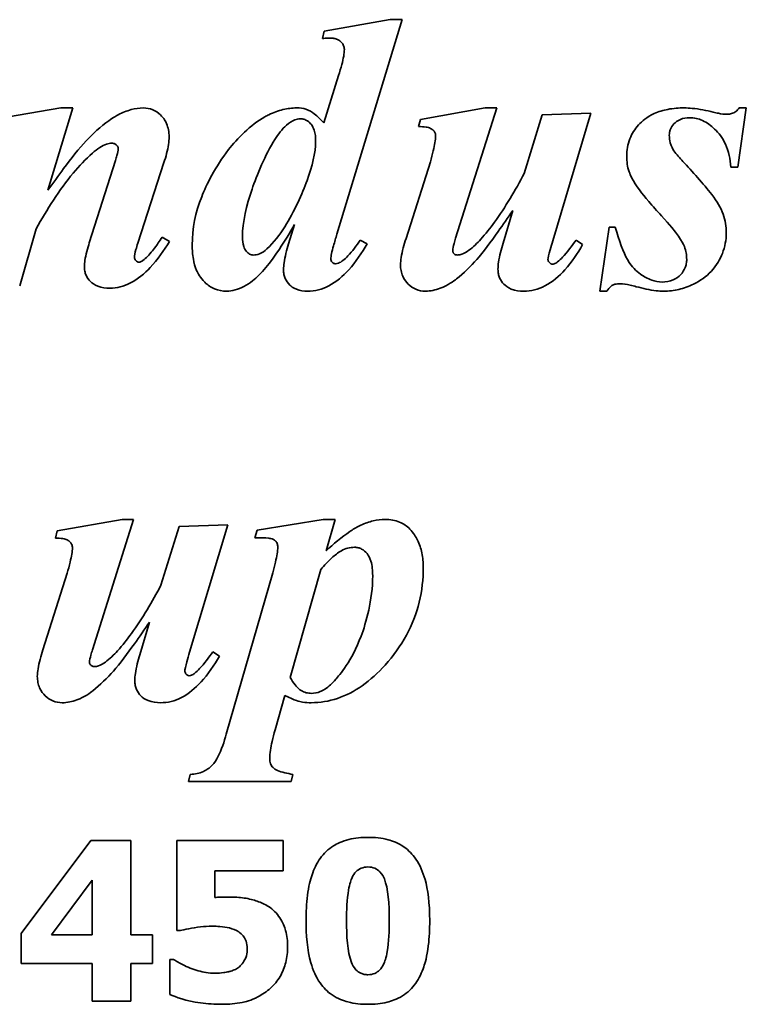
# Model space of a CAD drawing. Header units: millimetres. Extents: x 247 to 1013, y 217 to 674.
# Tile 3 of 5: x 655 to 745, y 337 to 460. Entities that reach past the tile are written whole.
import ezdxf

# ---------------------------------------------------------------- set-up
doc = ezdxf.new("R2010")
doc.units = ezdxf.units.MM
doc.header["$LTSCALE"] = 3
doc.layers.add('Krawędzie widoczne(ISO)', color=7, linetype='Continuous', lineweight=35, true_color=0x262659)

msp = doc.modelspace()

# ---------------------------------------------------------------- linework, layer by layer
at = {"layer": 'Krawędzie widoczne(ISO)'}
for p, q in [((692.78, 458.45), (701, 459.89)), ((702.49, 459.89), (694.37, 433.13)), ((701, 459.89), (702.49, 459.89)), ((692.57, 457.53), (692.78, 458.45)), ((692.73, 447), (694.59, 452.94)), ((651.65, 447.45), (659.95, 448.88)), ((661.46, 448.88), (658.36, 438.62)), ((659.95, 448.88), (661.46, 448.88)), ((704.77, 447.45), (712.86, 448.88)), ((714.29, 448.88), (709.17, 432.62)), ((712.86, 448.88), (714.29, 448.88)), ((745.4, 448.88), (744.34, 441.48)), ((744.52, 448.88), (745.4, 448.88)), ((704.56, 446.55), (704.77, 447.45)), ((717.71, 440.69), (719.97, 448)), ((719.97, 448), (726.04, 448.22)), ((726.04, 448.22), (721.27, 432.31)), ((663.51, 432.07), (666.77, 442.33)), ((672.81, 442.06), (669.55, 431.99)), ((702.99, 432.6), (706.02, 442.17)), ((744.34, 441.48), (743.46, 441.48)), ((715.09, 432.01), (716.28, 436.07)), ((656.9, 433.79), (654.83, 426.68)), ((688.33, 431.91), (689.1, 434.35)), ((727.13, 426.02), (728.29, 434)), ((728.29, 434), (729.06, 434)), ((672.6, 432.76), (673.5, 432.23)), ((697.27, 432.38), (698.14, 431.93)), ((724.18, 432.38), (725, 431.83)), ((728, 426.02), (727.13, 426.02)), ((659.5, 396.11), (667.59, 397.54)), ((669.02, 397.54), (663.9, 381.28)), ((667.59, 397.54), (669.02, 397.54)), ((674.7, 396.66), (680.77, 396.88)), ((680.77, 396.88), (676, 380.97)), ((684.43, 396.19), (692.65, 397.54)), ((692.65, 397.54), (694.14, 397.54)), ((694.14, 397.54), (693.02, 393.64)), ((659.29, 395.21), (659.5, 396.11)), ((672.44, 389.35), (674.7, 396.66)), ((684.16, 395.26), (684.43, 396.19)), ((657.72, 381.26), (660.75, 390.83)), ((680.58, 370.76), (686.37, 390.88)), ((692.36, 391.31), (688.54, 377.81)), ((669.82, 380.67), (671.01, 384.73)), ((678.91, 381.04), (679.74, 380.49)), ((687.9, 375.58), (686.66, 371.29)), ((675.89, 364.87), (676.1, 365.74)), ((688.65, 364.87), (675.89, 364.87)), ((688.86, 365.74), (688.65, 364.87)), ((655.03, 345.87), (663.69, 357.48)), ((663.69, 357.48), (668.7, 357.48)), ((668.7, 345.74), (668.7, 357.48)), ((674.42, 357.48), (687.68, 357.48)), ((674.42, 357.48), (674.42, 346.25)), ((687.68, 353.7), (687.68, 357.48)), ((663.85, 352.55), (658.78, 345.74)), ((663.85, 352.55), (663.85, 345.74)), ((679.17, 350.38), (679.17, 353.7)), ((687.68, 353.7), (679.17, 353.7)), ((655.03, 345.87), (655.03, 342.15)), ((658.78, 345.74), (663.85, 345.74)), ((668.7, 345.74), (671.4, 345.74)), ((671.4, 342.15), (671.4, 345.74)), ((674.86, 346.25), (674.42, 346.25)), ((663.85, 342.15), (655.03, 342.15)), ((663.85, 342.15), (663.85, 337.43)), ((668.7, 337.43), (668.7, 342.15)), ((671.4, 342.15), (668.7, 342.15)), ((673.56, 342.63), (674.01, 342.63)), ((673.56, 342.63), (673.56, 338.27)), ((668.7, 337.43), (663.85, 337.43))]:
    msp.add_line(p, q, dxfattribs=at)
for points, knots in [([(692.57, 457.53), (692.79, 457.56), (693.02, 457.58), (693.34, 457.6), (693.43, 457.6), (693.53, 457.6)], [-0.09676439, -0.09676439, -0.09676439, -0.09676439, -0.02847811, -0.02847811, 0, 0, 0, 0]), ([(693.53, 457.6), (693.69, 457.6), (693.85, 457.59), (694.15, 457.53), (694.3, 457.49), (694.68, 457.31), (694.84, 457.16), (695.06, 456.93), (695.15, 456.79), (695.27, 456.49), (695.3, 456.34), (695.3, 456.17)], [-0.2009267, -0.2009267, -0.2009267, -0.2009267, -0.1722115, -0.1722115, -0.1461054, -0.1461054, -0.0975562, -0.0975562, -0.0489497, -0.0489497, 0, 0, 0, 0]), ([(695.3, 456.17), (695.3, 455.7), (695.18, 455.03), (694.86, 453.84), (694.73, 453.38), (694.59, 452.94)], [-0.3698956, -0.3698956, -0.3698956, -0.3698956, -0.1385748, -0.1385748, 0, 0, 0, 0]), ([(670.24, 448.88), (669.73, 448.88), (669.22, 448.8), (668.17, 448.51), (667.63, 448.29), (666.93, 447.93), (666.52, 447.72), (664.94, 446.57), (663.95, 445.64), (663.11, 444.77)], [-1.779101, -1.779101, -1.779101, -1.779101, -1.220396, -1.220396, -0.586327, -0.586327, -0.364782, -0.364782, 0, 0, 0, 0]), ([(673.45, 445.27), (673.45, 445.57), (673.43, 445.86), (673.32, 446.41), (673.24, 446.67), (673.03, 447.17), (672.81, 447.59), (672.09, 448.28), (671.78, 448.5), (671.04, 448.81), (670.65, 448.88), (670.24, 448.88)], [-0.7912377, -0.7912377, -0.7912377, -0.7912377, -0.6002035, -0.6002035, -0.4228216, -0.4228216, -0.2400896, -0.2400896, -0.1230545, -0.1230545, 0, 0, 0, 0]), ([(689.36, 448.88), (688.78, 448.88), (688.21, 448.81), (687.05, 448.52), (686.46, 448.3), (685.74, 447.95), (685.57, 447.86), (683.59, 446.76), (681.92, 445.01), (679.21, 441.58), (678.08, 439.23), (676.75, 435.86), (676.34, 433.84), (676.34, 431.75)], [-1.599926, -1.599926, -1.599926, -1.599926, -1.5089, -1.5089, -1.411403, -1.411403, -1.383666, -1.383666, -1.089938, -1.089938, -0.627606, -0.627606, 0, 0, 0, 0]), ([(692.73, 447), (692.38, 447.4), (691.97, 447.82), (691.26, 448.37), (690.93, 448.57), (690.14, 448.83), (689.75, 448.88), (689.36, 448.88)], [-0.4500379, -0.4500379, -0.4500379, -0.4500379, -0.2545066, -0.2545066, -0.119336, -0.119336, 0, 0, 0, 0]), ([(737.65, 448.88), (736.98, 448.88), (736.3, 448.83), (735.05, 448.59), (734.47, 448.42), (733.01, 447.75), (732.4, 447.23), (731.51, 446.25), (731.14, 445.68), (730.61, 444.33), (730.49, 443.59), (730.49, 442.83)], [-0.8919837, -0.8919837, -0.8919837, -0.8919837, -0.7560085, -0.7560085, -0.6362539, -0.6362539, -0.4369326, -0.4369326, -0.2277248, -0.2277248, 0, 0, 0, 0]), ([(741.29, 448.35), (740.44, 448.56), (739.53, 448.74), (738.33, 448.86), (737.99, 448.88), (737.65, 448.88)], [-0.3863073, -0.3863073, -0.3863073, -0.3863073, -0.1069107, -0.1069107, 0, 0, 0, 0]), ([(743.01, 448.08), (742.67, 448.08), (742.27, 448.14), (741.72, 448.25), (741.5, 448.3), (741.29, 448.35)], [-0.1802081, -0.1802081, -0.1802081, -0.1802081, -0.069515, -0.069515, 0, 0, 0, 0]), ([(744.52, 448.88), (744.4, 448.71), (744.25, 448.55), (743.92, 448.31), (743.75, 448.22), (743.38, 448.11), (743.2, 448.08), (743.01, 448.08)], [-0.1886549, -0.1886549, -0.1886549, -0.1886549, -0.1227012, -0.1227012, -0.0599151, -0.0599151, 0, 0, 0, 0]), ([(688.09, 446.73), (688.4, 447), (688.76, 447.26), (689.35, 447.48), (689.56, 447.53), (689.79, 447.53)], [-0.1928881, -0.1928881, -0.1928881, -0.1928881, -0.067958, -0.067958, 0, 0, 0, 0]), ([(689.79, 447.53), (689.95, 447.53), (690.11, 447.51), (690.42, 447.41), (690.56, 447.34), (690.93, 447.09), (691.09, 446.91), (691.33, 446.63), (691.45, 446.37), (691.68, 445.67), (691.72, 445.18), (691.72, 444.72)], [-0.2817704, -0.2817704, -0.2817704, -0.2817704, -0.2657359, -0.2657359, -0.2496171, -0.2496171, -0.2218886, -0.2218886, -0.1377214, -0.1377214, 0, 0, 0, 0]), ([(735.8, 445.46), (735.8, 445.59), (735.81, 445.72), (735.86, 445.98), (735.89, 446.1), (736.04, 446.47), (736.19, 446.68), (736.56, 447.07), (736.82, 447.28), (737.55, 447.6), (737.95, 447.66), (738.34, 447.66)], [-0.4942588, -0.4942588, -0.4942588, -0.4942588, -0.434257, -0.434257, -0.3756572, -0.3756572, -0.2522032, -0.2522032, -0.1275369, -0.1275369, 0, 0, 0, 0]), ([(738.34, 447.66), (738.62, 447.66), (738.89, 447.63), (739.42, 447.51), (739.69, 447.42), (740.5, 447.05), (741, 446.68), (741.96, 445.77), (742.43, 445.18), (743.2, 443.47), (743.4, 442.48), (743.46, 441.48)], [-1.031866, -1.031866, -1.031866, -1.031866, -0.923121, -0.923121, -0.812648, -0.812648, -0.570195, -0.570195, -0.300123, -0.300123, 0, 0, 0, 0]), ([(682.6, 432.78), (682.6, 434.66), (683.1, 436.74), (684.37, 440.4), (685.44, 443.06), (687.05, 445.58), (687.54, 446.24), (688.09, 446.73)], [-1.722447, -1.722447, -1.722447, -1.722447, -0.905306, -0.905306, -0.223445, -0.223445, 0, 0, 0, 0]), ([(704.56, 446.55), (704.85, 446.55), (705.2, 446.53), (705.7, 446.46), (705.87, 446.41), (706.17, 446.25), (706.3, 446.16), (706.51, 445.94), (706.57, 445.83), (706.66, 445.61), (706.68, 445.47), (706.68, 445.33)], [-0.1817472, -0.1817472, -0.1817472, -0.1817472, -0.1331511, -0.1331511, -0.0982392, -0.0982392, -0.0708188, -0.0708188, -0.0430242, -0.0430242, 0, 0, 0, 0]), ([(663.11, 444.77), (662.26, 443.87), (661.2, 442.5), (659.66, 440.43), (658.99, 439.51), (658.36, 438.62)], [-0.774946, -0.774946, -0.774946, -0.774946, -0.3284931, -0.3284931, 0, 0, 0, 0]), ([(672.81, 442.06), (673.06, 442.79), (673.27, 443.57), (673.42, 444.64), (673.45, 444.96), (673.45, 445.27)], [-0.3240192, -0.3240192, -0.3240192, -0.3240192, -0.094678, -0.094678, 0, 0, 0, 0]), ([(691.72, 444.72), (691.72, 443.27), (691.3, 441.58), (690.07, 438.22), (689.06, 435.93), (687.26, 433.07), (686.51, 432.06), (685.65, 431.3)], [-1.750657, -1.750657, -1.750657, -1.750657, -1.020987, -1.020987, -0.348413, -0.348413, 0, 0, 0, 0]), ([(706.68, 445.33), (706.68, 444.91), (706.55, 444.25), (706.27, 443.09), (706.14, 442.61), (706.02, 442.17)], [-0.3590393, -0.3590393, -0.3590393, -0.3590393, -0.1386847, -0.1386847, 0, 0, 0, 0]), ([(737.5, 442.2), (737.12, 442.59), (736.68, 443.08), (736.23, 443.75), (736.05, 444.06), (735.84, 444.83), (735.8, 445.14), (735.8, 445.46)], [-0.5473278, -0.5473278, -0.5473278, -0.5473278, -0.2383855, -0.2383855, -0.0956796, -0.0956796, 0, 0, 0, 0]), ([(663.9, 443.23), (664.52, 443.77), (665.12, 444.17), (665.88, 444.43), (666.1, 444.48), (666.32, 444.48)], [-0.2421399, -0.2421399, -0.2421399, -0.2421399, -0.0665441, -0.0665441, 0, 0, 0, 0]), ([(666.32, 444.48), (666.39, 444.48), (666.45, 444.47), (666.59, 444.44), (666.65, 444.42), (666.82, 444.33), (666.9, 444.26), (667, 444.15), (667.04, 444.09), (667.1, 443.96), (667.11, 443.89), (667.11, 443.81)], [-0.0922026, -0.0922026, -0.0922026, -0.0922026, -0.07920787, -0.07920787, -0.06666172, -0.06666172, -0.0436992, -0.0436992, -0.02162097, -0.02162097, 0, 0, 0, 0]), ([(667.11, 443.81), (667.11, 443.59), (667.05, 443.28), (666.9, 442.74), (666.84, 442.53), (666.77, 442.33)], [-0.1688762, -0.1688762, -0.1688762, -0.1688762, -0.0635945, -0.0635945, 0, 0, 0, 0]), ([(656.9, 433.79), (658.21, 436.2), (659.75, 438.65), (662.25, 441.63), (663.04, 442.47), (663.9, 443.23)], [-1.16819, -1.16819, -1.16819, -1.16819, -0.344614, -0.344614, 0, 0, 0, 0]), ([(730.49, 442.83), (730.49, 442.18), (730.58, 441.54), (730.88, 440.65), (731, 440.38), (731.13, 440.13)], [-0.2834153, -0.2834153, -0.2834153, -0.2834153, -0.0875311, -0.0875311, 0, 0, 0, 0]), ([(742.91, 433.31), (742.91, 434.1), (742.78, 434.87), (742.22, 436.49), (741.78, 437.18), (740.09, 439.38), (738.6, 441.01), (737.5, 442.2)], [-1.124361, -1.124361, -1.124361, -1.124361, -0.840313, -0.840313, -0.501782, -0.501782, 0, 0, 0, 0]), ([(717.71, 440.69), (716.63, 438.64), (715.36, 436.48), (713.47, 433.88), (712.9, 433.16), (712.3, 432.49)], [-0.9774495, -0.9774495, -0.9774495, -0.9774495, -0.2734563, -0.2734563, 0, 0, 0, 0]), ([(731.13, 440.13), (731.61, 439.22), (732.45, 438.14), (733.74, 436.62), (734.28, 436.01), (734.82, 435.43)], [-0.6143784, -0.6143784, -0.6143784, -0.6143784, -0.2426893, -0.2426893, 0, 0, 0, 0]), ([(711.8, 429.97), (712.58, 430.85), (713.61, 432.25), (715.07, 434.31), (715.69, 435.21), (716.28, 436.07)], [-0.7653607, -0.7653607, -0.7653607, -0.7653607, -0.3177805, -0.3177805, 0, 0, 0, 0]), ([(734.82, 435.43), (736.92, 433.14), (737.43, 432.23), (737.87, 431.06), (737.97, 430.53), (737.97, 429.97)], [-0.3786649, -0.3786649, -0.3786649, -0.3786649, -0.1660891, -0.1660891, 0, 0, 0, 0]), ([(683.87, 427.32), (684.94, 428.15), (686.06, 429.54), (687.86, 432.24), (688.51, 433.3), (689.1, 434.35)], [-0.9776574, -0.9776574, -0.9776574, -0.9776574, -0.361298, -0.361298, 0, 0, 0, 0]), ([(734.92, 427.16), (734.47, 427.16), (734.03, 427.25), (733.1, 427.58), (732.61, 427.85), (731.63, 428.55), (731.13, 429.08), (730.68, 429.79), (730.63, 429.87), (730.07, 430.87), (729.55, 432.32), (729.06, 434)], [-1.440434, -1.440434, -1.440434, -1.440434, -1.22693, -1.22693, -0.973585, -0.973585, -0.576596, -0.576596, -0.527534, -0.527534, 0, 0, 0, 0]), ([(672.6, 432.76), (672.44, 432.53), (672.24, 432.26), (672.03, 431.95), (671.97, 431.86), (671.91, 431.77)], [-0.1145905, -0.1145905, -0.1145905, -0.1145905, -0.0295502, -0.0295502, 0, 0, 0, 0]), ([(683.93, 430.53), (683.85, 430.53), (683.78, 430.54), (683.63, 430.57), (683.56, 430.6), (683.35, 430.72), (683.22, 430.84), (682.93, 431.17), (682.83, 431.37), (682.64, 431.97), (682.6, 432.39), (682.6, 432.78)], [-0.275679, -0.275679, -0.275679, -0.275679, -0.2554437, -0.2554437, -0.2348449, -0.2348449, -0.1883856, -0.1883856, -0.1166529, -0.1166529, 0, 0, 0, 0]), ([(693.61, 430.08), (693.61, 430.35), (693.76, 430.99), (694.08, 432.15), (694.23, 432.66), (694.37, 433.13)], [-0.3607823, -0.3607823, -0.3607823, -0.3607823, -0.1462623, -0.1462623, 0, 0, 0, 0]), ([(697.27, 432.38), (696.83, 431.73), (696.29, 430.98), (695.56, 430.21), (695.34, 430), (695.12, 429.84)], [-0.3238328, -0.3238328, -0.3238328, -0.3238328, -0.0846006, -0.0846006, 0, 0, 0, 0]), ([(702.99, 432.6), (702.74, 431.85), (702.5, 430.99), (702.33, 429.91), (702.3, 429.6), (702.3, 429.31)], [-0.3275934, -0.3275934, -0.3275934, -0.3275934, -0.0884625, -0.0884625, 0, 0, 0, 0]), ([(708.8, 431.06), (708.8, 431.3), (708.89, 431.67), (709.03, 432.18), (709.1, 432.41), (709.17, 432.62)], [-0.1582271, -0.1582271, -0.1582271, -0.1582271, -0.0686587, -0.0686587, 0, 0, 0, 0]), ([(712.3, 432.49), (711.87, 432.02), (711.35, 431.5), (710.56, 430.93), (710.25, 430.74), (709.76, 430.57), (709.59, 430.53), (709.41, 430.53)], [-0.3562241, -0.3562241, -0.3562241, -0.3562241, -0.1576876, -0.1576876, -0.0548294, -0.0548294, 0, 0, 0, 0]), ([(724.18, 432.38), (723.7, 431.7), (723.08, 430.86), (722.31, 430.05), (722.09, 429.84), (721.88, 429.68)], [-0.3438378, -0.3438378, -0.3438378, -0.3438378, -0.0840904, -0.0840904, 0, 0, 0, 0]), ([(735.11, 426.02), (735.75, 426.02), (736.38, 426.09), (737.63, 426.39), (738.23, 426.61), (739.69, 427.33), (740.42, 427.86), (741.72, 429.22), (742.14, 430.03), (742.74, 431.55), (742.91, 432.41), (742.91, 433.31)], [-0.9345564, -0.9345564, -0.9345564, -0.9345564, -0.8101864, -0.8101864, -0.68412, -0.68412, -0.494963, -0.494963, -0.270163, -0.270163, 0, 0, 0, 0]), ([(663.51, 432.07), (663.3, 431.38), (663.07, 430.57), (662.93, 429.6), (662.9, 429.33), (662.9, 429.07)], [-0.2933848, -0.2933848, -0.2933848, -0.2933848, -0.0770742, -0.0770742, 0, 0, 0, 0]), ([(666.08, 426.39), (666.51, 426.39), (666.94, 426.45), (667.81, 426.66), (668.23, 426.83), (669.56, 427.52), (670.39, 428.22), (672.02, 429.95), (672.82, 431.09), (673.5, 432.23)], [-0.9823655, -0.9823655, -0.9823655, -0.9823655, -0.8509725, -0.8509725, -0.7140131, -0.7140131, -0.3991249, -0.3991249, 0, 0, 0, 0]), ([(669.13, 430.26), (669.13, 430.45), (669.2, 430.79), (669.39, 431.46), (669.47, 431.73), (669.55, 431.99)], [-0.2085654, -0.2085654, -0.2085654, -0.2085654, -0.0798097, -0.0798097, 0, 0, 0, 0]), ([(671.91, 431.77), (671.57, 431.28), (671.18, 430.79), (670.58, 430.18), (670.39, 430), (670.19, 429.84)], [-0.2586089, -0.2586089, -0.2586089, -0.2586089, -0.0775902, -0.0775902, 0, 0, 0, 0]), ([(676.34, 431.75), (676.34, 431.18), (676.38, 430.59), (676.56, 429.54), (676.69, 429.06), (677.03, 428.27), (677.32, 427.69), (678.26, 426.78), (678.66, 426.5), (679.59, 426.11), (680.09, 426.02), (680.61, 426.02)], [-1.277421, -1.277421, -1.277421, -1.277421, -0.887658, -0.887658, -0.55186, -0.55186, -0.305919, -0.305919, -0.15745, -0.15745, 0, 0, 0, 0]), ([(685.65, 431.3), (685.37, 431.04), (685.06, 430.82), (684.46, 430.58), (684.2, 430.53), (683.93, 430.53)], [-0.1962364, -0.1962364, -0.1962364, -0.1962364, -0.0822751, -0.0822751, 0, 0, 0, 0]), ([(688.33, 431.91), (688.11, 431.17), (687.89, 430.31), (687.75, 429.27), (687.72, 428.98), (687.72, 428.7)], [-0.3150294, -0.3150294, -0.3150294, -0.3150294, -0.0832549, -0.0832549, 0, 0, 0, 0]), ([(690.71, 426.02), (691.17, 426.02), (691.62, 426.08), (692.51, 426.3), (692.94, 426.47), (694.3, 427.17), (695.13, 427.89), (696.73, 429.65), (697.49, 430.79), (698.14, 431.93)], [-1.000635, -1.000635, -1.000635, -1.000635, -0.862052, -0.862052, -0.719493, -0.719493, -0.39609, -0.39609, 0, 0, 0, 0]), ([(715.09, 432.01), (714.85, 431.27), (714.62, 430.43), (714.48, 429.36), (714.45, 429.05), (714.45, 428.75)], [-0.3266504, -0.3266504, -0.3266504, -0.3266504, -0.0898161, -0.0898161, 0, 0, 0, 0]), ([(717.66, 426.02), (718.11, 426.02), (718.56, 426.08), (719.45, 426.3), (719.88, 426.47), (721.24, 427.18), (722.07, 427.9), (723.63, 429.63), (724.37, 430.73), (725, 431.83)], [-1.001381, -1.001381, -1.001381, -1.001381, -0.859955, -0.859955, -0.714588, -0.714588, -0.385747, -0.385747, 0, 0, 0, 0]), ([(720.68, 429.97), (720.68, 430.12), (720.8, 430.6), (721.05, 431.54), (721.16, 431.94), (721.27, 432.31)], [-0.2919626, -0.2919626, -0.2919626, -0.2919626, -0.1140837, -0.1140837, 0, 0, 0, 0]), ([(669.68, 429.63), (669.65, 429.63), (669.62, 429.63), (669.56, 429.65), (669.53, 429.66), (669.4, 429.73), (669.34, 429.8), (669.25, 429.89), (669.2, 429.96), (669.14, 430.11), (669.13, 430.19), (669.13, 430.26)], [-0.06903489, -0.06903489, -0.06903489, -0.06903489, -0.06511028, -0.06511028, -0.06093144, -0.06093144, -0.04824551, -0.04824551, -0.0233334, -0.0233334, 0, 0, 0, 0]), ([(694.19, 429.44), (694.15, 429.44), (694.12, 429.45), (694.05, 429.46), (694.01, 429.47), (693.88, 429.54), (693.81, 429.6), (693.72, 429.7), (693.68, 429.76), (693.62, 429.91), (693.61, 429.99), (693.61, 430.08)], [-0.07552019, -0.07552019, -0.07552019, -0.07552019, -0.07010291, -0.07010291, -0.06459878, -0.06459878, -0.04861384, -0.04861384, -0.02518466, -0.02518466, 0, 0, 0, 0]), ([(705.41, 426.02), (706.04, 426.02), (706.66, 426.16), (708.22, 426.75), (708.93, 427.27), (710.16, 428.25), (711.05, 429.15), (711.8, 429.97)], [-0.5668199, -0.5668199, -0.5668199, -0.5668199, -0.4792264, -0.4792264, -0.3376817, -0.3376817, 0, 0, 0, 0]), ([(708.96, 430.71), (708.93, 430.74), (708.9, 430.78), (708.85, 430.85), (708.83, 430.89), (708.81, 430.97), (708.8, 431.01), (708.8, 431.06)], [-0.03982856, -0.03982856, -0.03982856, -0.03982856, -0.02624244, -0.02624244, -0.0132108, -0.0132108, 0, 0, 0, 0]), ([(709.41, 430.53), (709.35, 430.53), (709.3, 430.53), (709.19, 430.56), (709.14, 430.58), (709.04, 430.64), (709, 430.67), (708.96, 430.71)], [-0.05172997, -0.05172997, -0.05172997, -0.05172997, -0.03396136, -0.03396136, -0.01691084, -0.01691084, 0, 0, 0, 0]), ([(721.24, 429.39), (721.2, 429.39), (721.16, 429.39), (721.09, 429.41), (721.05, 429.43), (720.93, 429.5), (720.87, 429.57), (720.77, 429.69), (720.73, 429.75), (720.69, 429.87), (720.68, 429.92), (720.68, 429.97)], [-0.08113159, -0.08113159, -0.08113159, -0.08113159, -0.07140554, -0.07140554, -0.06156096, -0.06156096, -0.03752788, -0.03752788, -0.01560305, -0.01560305, 0, 0, 0, 0]), ([(737.97, 429.97), (737.97, 429.79), (737.96, 429.62), (737.89, 429.28), (737.85, 429.11), (737.65, 428.63), (737.46, 428.34), (736.98, 427.84), (736.67, 427.59), (735.84, 427.24), (735.38, 427.16), (734.92, 427.16)], [-0.5529573, -0.5529573, -0.5529573, -0.5529573, -0.4856126, -0.4856126, -0.4203903, -0.4203903, -0.2846289, -0.2846289, -0.1470591, -0.1470591, 0, 0, 0, 0]), ([(662.9, 429.07), (662.9, 428.89), (662.91, 428.71), (662.98, 428.36), (663.03, 428.19), (663.23, 427.72), (663.43, 427.45), (663.85, 427.04), (664.13, 426.81), (665.05, 426.46), (665.57, 426.39), (666.08, 426.39)], [-0.7118774, -0.7118774, -0.7118774, -0.7118774, -0.6039362, -0.6039362, -0.5006343, -0.5006343, -0.2976707, -0.2976707, -0.1531239, -0.1531239, 0, 0, 0, 0]), ([(670.19, 429.84), (670.1, 429.77), (670, 429.71), (669.83, 429.64), (669.76, 429.63), (669.68, 429.63)], [-0.05594754, -0.05594754, -0.05594754, -0.05594754, -0.02243196, -0.02243196, 0, 0, 0, 0]), ([(687.72, 428.7), (687.72, 428.5), (687.73, 428.31), (687.8, 427.94), (687.86, 427.77), (688.06, 427.29), (688.25, 427.02), (688.63, 426.65), (688.89, 426.43), (689.76, 426.08), (690.24, 426.02), (690.71, 426.02)], [-0.7862296, -0.7862296, -0.7862296, -0.7862296, -0.6500761, -0.6500761, -0.5214774, -0.5214774, -0.2857348, -0.2857348, -0.1441221, -0.1441221, 0, 0, 0, 0]), ([(695.12, 429.84), (694.95, 429.71), (694.76, 429.59), (694.44, 429.47), (694.32, 429.44), (694.19, 429.44)], [-0.1039724, -0.1039724, -0.1039724, -0.1039724, -0.0392878, -0.0392878, 0, 0, 0, 0]), ([(702.3, 429.31), (702.3, 429.06), (702.32, 428.82), (702.41, 428.35), (702.48, 428.12), (702.77, 427.44), (703.05, 427.12), (703.54, 426.63), (703.86, 426.41), (704.59, 426.09), (704.99, 426.02), (705.41, 426.02)], [-0.421686, -0.421686, -0.421686, -0.421686, -0.3783691, -0.3783691, -0.3375989, -0.3375989, -0.2472715, -0.2472715, -0.1273283, -0.1273283, 0, 0, 0, 0]), ([(714.45, 428.75), (714.45, 428.56), (714.47, 428.37), (714.53, 428.01), (714.58, 427.84), (714.78, 427.38), (714.96, 427.12), (715.37, 426.71), (715.66, 426.47), (716.6, 426.09), (717.14, 426.02), (717.66, 426.02)], [-0.6964305, -0.6964305, -0.6964305, -0.6964305, -0.5921702, -0.5921702, -0.493736, -0.493736, -0.3142821, -0.3142821, -0.1635108, -0.1635108, 0, 0, 0, 0]), ([(721.88, 429.68), (721.81, 429.62), (721.74, 429.56), (721.59, 429.47), (721.52, 429.44), (721.38, 429.4), (721.31, 429.39), (721.24, 429.39)], [-0.07438782, -0.07438782, -0.07438782, -0.07438782, -0.0465298, -0.0465298, -0.02187196, -0.02187196, 0, 0, 0, 0]), ([(680.61, 426.02), (680.97, 426.02), (681.33, 426.07), (682.06, 426.27), (682.42, 426.42), (683.16, 426.8), (683.53, 427.05), (683.87, 427.32)], [-0.3621312, -0.3621312, -0.3621312, -0.3621312, -0.2517511, -0.2517511, -0.1327222, -0.1327222, 0, 0, 0, 0]), ([(728, 426.02), (728.17, 426.27), (728.36, 426.5), (728.66, 426.73), (728.79, 426.82), (729.23, 426.93), (729.46, 426.95), (729.67, 426.95)], [-0.2974931, -0.2974931, -0.2974931, -0.2974931, -0.1422102, -0.1422102, -0.0675074, -0.0675074, 0, 0, 0, 0]), ([(729.67, 426.95), (730.04, 426.95), (730.49, 426.87), (731.17, 426.72), (731.43, 426.65), (731.69, 426.58)], [-0.2200148, -0.2200148, -0.2200148, -0.2200148, -0.0840536, -0.0840536, 0, 0, 0, 0]), ([(731.69, 426.58), (732.49, 426.36), (733.35, 426.17), (734.48, 426.04), (734.8, 426.02), (735.11, 426.02)], [-0.3614823, -0.3614823, -0.3614823, -0.3614823, -0.0996605, -0.0996605, 0, 0, 0, 0]), ([(700.39, 397.54), (699.89, 397.54), (699.39, 397.48), (698.37, 397.24), (697.86, 397.06), (697.3, 396.8), (697.23, 396.77), (696.76, 396.54), (696.36, 396.28), (694.98, 395.35), (693.92, 394.46), (693.02, 393.64)], [-0.8133803, -0.8133803, -0.8133803, -0.8133803, -0.6739926, -0.6739926, -0.5270983, -0.5270983, -0.5057461, -0.5057461, -0.3680172, -0.3680172, 0, 0, 0, 0]), ([(705.14, 391.55), (705.14, 392.16), (705.09, 392.77), (704.84, 393.92), (704.66, 394.46), (704.22, 395.35), (703.91, 395.88), (703.09, 396.72), (702.67, 397.01), (701.62, 397.44), (701.01, 397.54), (700.39, 397.54)], [-1.083554, -1.083554, -1.083554, -1.083554, -0.804467, -0.804467, -0.54617, -0.54617, -0.349036, -0.349036, -0.190107, -0.190107, 0, 0, 0, 0]), ([(659.29, 395.21), (659.58, 395.21), (659.92, 395.2), (660.44, 395.12), (660.6, 395.07), (660.89, 394.92), (661.02, 394.83), (661.24, 394.61), (661.3, 394.49), (661.39, 394.28), (661.41, 394.13), (661.41, 393.99)], [-0.1621541, -0.1621541, -0.1621541, -0.1621541, -0.1261389, -0.1261389, -0.0970015, -0.0970015, -0.0709289, -0.0709289, -0.043788, -0.043788, 0, 0, 0, 0]), ([(684.16, 395.26), (684.73, 395.26), (685.42, 395.25), (686.04, 395.18), (686.25, 395.14), (686.56, 394.99), (686.65, 394.93), (686.76, 394.82), (686.85, 394.72), (686.98, 394.4), (687, 394.23), (687, 394.07)], [-1.423358, -1.423358, -1.423358, -1.423358, -0.553746, -0.553746, -0.24988, -0.24988, -0.104845, -0.104845, -0.050016, -0.050016, 0, 0, 0, 0]), ([(661.41, 393.99), (661.41, 393.57), (661.28, 392.92), (661.01, 391.77), (660.88, 391.28), (660.75, 390.83)], [-0.3547854, -0.3547854, -0.3547854, -0.3547854, -0.1414169, -0.1414169, 0, 0, 0, 0]), ([(687, 394.07), (687, 393.61), (686.89, 392.96), (686.61, 391.79), (686.49, 391.32), (686.37, 390.88)], [-0.3625424, -0.3625424, -0.3625424, -0.3625424, -0.1372598, -0.1372598, 0, 0, 0, 0]), ([(692.36, 391.31), (692.79, 391.8), (693.26, 392.3), (694.1, 393.07), (694.51, 393.4), (694.93, 393.64)], [-0.3454432, -0.3454432, -0.3454432, -0.3454432, -0.1473471, -0.1473471, 0, 0, 0, 0]), ([(694.93, 393.64), (695.18, 393.78), (695.44, 393.89), (695.99, 394.03), (696.27, 394.07), (696.55, 394.07)], [-0.173436, -0.173436, -0.173436, -0.173436, -0.0861197, -0.0861197, 0, 0, 0, 0]), ([(696.55, 394.07), (696.71, 394.07), (696.86, 394.05), (697.17, 393.98), (697.31, 393.92), (697.71, 393.71), (697.94, 393.51), (698.25, 393.13), (698.45, 392.86), (698.78, 391.78), (698.83, 391.13), (698.83, 390.54)], [-0.8673291, -0.8673291, -0.8673291, -0.8673291, -0.7304007, -0.7304007, -0.5968218, -0.5968218, -0.3365124, -0.3365124, -0.1775871, -0.1775871, 0, 0, 0, 0]), ([(700.37, 379.37), (701.4, 380.52), (702.3, 381.76), (703.74, 384.41), (704.28, 385.78), (704.98, 388.64), (705.14, 390.08), (705.14, 391.55)], [-1.350911, -1.350911, -1.350911, -1.350911, -0.884294, -0.884294, -0.439142, -0.439142, 0, 0, 0, 0]), ([(698.83, 390.54), (698.83, 387.47), (698, 384.63), (696.22, 379.86), (694.69, 378.11), (693.8, 377.14), (693.33, 376.68), (692.66, 376.23), (692.46, 376.14), (691.93, 375.92), (691.57, 375.85), (691.19, 375.85)], [-0.4761668, -0.4761668, -0.4761668, -0.4761668, -0.4106068, -0.4106068, -0.2851616, -0.2851616, -0.172853, -0.172853, -0.115648, -0.115648, 0, 0, 0, 0]), ([(672.44, 389.35), (671.37, 387.32), (670.13, 385.19), (668.24, 382.58), (667.65, 381.84), (667.03, 381.15)], [-0.9682889, -0.9682889, -0.9682889, -0.9682889, -0.2786209, -0.2786209, 0, 0, 0, 0]), ([(666.53, 378.63), (667.3, 379.5), (668.31, 380.87), (669.76, 382.92), (670.41, 383.84), (671.01, 384.73)], [-0.7546791, -0.7546791, -0.7546791, -0.7546791, -0.3230321, -0.3230321, 0, 0, 0, 0]), ([(657.72, 381.26), (657.48, 380.51), (657.23, 379.66), (657.07, 378.59), (657.03, 378.27), (657.03, 377.97)], [-0.3275169, -0.3275169, -0.3275169, -0.3275169, -0.0907477, -0.0907477, 0, 0, 0, 0]), ([(663.53, 379.72), (663.53, 379.95), (663.62, 380.32), (663.76, 380.82), (663.83, 381.06), (663.9, 381.28)], [-0.1583147, -0.1583147, -0.1583147, -0.1583147, -0.0700658, -0.0700658, 0, 0, 0, 0]), ([(667.03, 381.15), (666.59, 380.66), (666.05, 380.13), (665.25, 379.56), (664.95, 379.38), (664.49, 379.23), (664.31, 379.19), (664.14, 379.19)], [-0.3486523, -0.3486523, -0.3486523, -0.3486523, -0.1481106, -0.1481106, -0.0518431, -0.0518431, 0, 0, 0, 0]), ([(675.41, 378.63), (675.41, 378.78), (675.52, 379.24), (675.77, 380.17), (675.89, 380.59), (676, 380.97)], [-0.2888407, -0.2888407, -0.2888407, -0.2888407, -0.1166445, -0.1166445, 0, 0, 0, 0]), ([(678.91, 381.04), (678.44, 380.37), (677.83, 379.54), (677.06, 378.73), (676.83, 378.51), (676.61, 378.34)], [-0.3390422, -0.3390422, -0.3390422, -0.3390422, -0.0855935, -0.0855935, 0, 0, 0, 0]), ([(663.69, 379.37), (663.66, 379.4), (663.63, 379.43), (663.58, 379.51), (663.56, 379.54), (663.54, 379.63), (663.53, 379.67), (663.53, 379.72)], [-0.03958062, -0.03958062, -0.03958062, -0.03958062, -0.02633184, -0.02633184, -0.01354632, -0.01354632, 0, 0, 0, 0]), ([(669.82, 380.67), (669.58, 379.93), (669.36, 379.11), (669.21, 378.04), (669.18, 377.72), (669.18, 377.41)], [-0.3265026, -0.3265026, -0.3265026, -0.3265026, -0.0927264, -0.0927264, 0, 0, 0, 0]), ([(672.39, 374.68), (672.84, 374.68), (673.27, 374.73), (674.15, 374.95), (674.58, 375.12), (675.91, 375.8), (676.73, 376.5), (678.32, 378.22), (679.09, 379.36), (679.74, 380.49)], [-0.980273, -0.980273, -0.980273, -0.980273, -0.8455917, -0.8455917, -0.7069848, -0.7069848, -0.3924799, -0.3924799, 0, 0, 0, 0]), ([(660.14, 374.68), (660.76, 374.68), (661.37, 374.81), (662.93, 375.39), (663.64, 375.92), (664.85, 376.87), (665.77, 377.8), (666.53, 378.63)], [-0.5362583, -0.5362583, -0.5362583, -0.5362583, -0.4617787, -0.4617787, -0.3390585, -0.3390585, 0, 0, 0, 0]), ([(664.14, 379.19), (664.09, 379.19), (664.03, 379.19), (663.92, 379.22), (663.87, 379.24), (663.78, 379.3), (663.73, 379.33), (663.69, 379.37)], [-0.05059279, -0.05059279, -0.05059279, -0.05059279, -0.03351106, -0.03351106, -0.01707044, -0.01707044, 0, 0, 0, 0]), ([(675.97, 378.05), (675.93, 378.05), (675.89, 378.05), (675.82, 378.07), (675.79, 378.09), (675.71, 378.13), (675.64, 378.18), (675.51, 378.34), (675.47, 378.4), (675.42, 378.53), (675.41, 378.58), (675.41, 378.63)], [-0.1404605, -0.1404605, -0.1404605, -0.1404605, -0.1095291, -0.1095291, -0.078162, -0.078162, -0.038865, -0.038865, -0.0161359, -0.0161359, 0, 0, 0, 0]), ([(676.61, 378.34), (676.5, 378.24), (676.38, 378.15), (676.16, 378.07), (676.06, 378.05), (675.97, 378.05)], [-0.07237301, -0.07237301, -0.07237301, -0.07237301, -0.02860253, -0.02860253, 0, 0, 0, 0]), ([(691.17, 374.68), (692.28, 374.68), (693.37, 374.86), (695.53, 375.58), (696.56, 376.12), (698.56, 377.53), (699.51, 378.42), (700.37, 379.37)], [-1.087295, -1.087295, -1.087295, -1.087295, -0.746107, -0.746107, -0.389908, -0.389908, 0, 0, 0, 0]), ([(657.03, 377.97), (657.03, 377.72), (657.06, 377.47), (657.15, 376.99), (657.22, 376.76), (657.5, 376.11), (657.77, 375.78), (658.3, 375.27), (658.61, 375.05), (659.34, 374.75), (659.73, 374.68), (660.14, 374.68)], [-0.4546937, -0.4546937, -0.4546937, -0.4546937, -0.3979593, -0.3979593, -0.3446834, -0.3446834, -0.2374818, -0.2374818, -0.1218801, -0.1218801, 0, 0, 0, 0]), ([(669.18, 377.41), (669.18, 377.22), (669.2, 377.03), (669.27, 376.66), (669.32, 376.49), (669.52, 376.02), (669.7, 375.76), (670.14, 375.33), (670.43, 375.11), (671.35, 374.75), (671.87, 374.68), (672.39, 374.68)], [-0.6373923, -0.6373923, -0.6373923, -0.6373923, -0.5439143, -0.5439143, -0.4558935, -0.4558935, -0.29674, -0.29674, -0.1563189, -0.1563189, 0, 0, 0, 0]), ([(691.19, 375.85), (690.96, 375.85), (690.74, 375.87), (690.31, 375.99), (690.11, 376.07), (689.87, 376.23), (689.81, 376.26), (689.37, 376.6), (688.95, 377.14), (688.54, 377.81)], [-0.4391461, -0.4391461, -0.4391461, -0.4391461, -0.34922, -0.34922, -0.263463, -0.263463, -0.2358936, -0.2358936, 0, 0, 0, 0]), ([(687.9, 375.58), (689.16, 374.95), (689.69, 374.82), (690.44, 374.7), (690.81, 374.68), (691.17, 374.68)], [-0.2317039, -0.2317039, -0.2317039, -0.2317039, -0.1080633, -0.1080633, 0, 0, 0, 0]), ([(685.99, 367.71), (685.99, 368.34), (686.13, 369.12), (686.4, 370.32), (686.52, 370.81), (686.66, 371.29)], [-0.3704005, -0.3704005, -0.3704005, -0.3704005, -0.147093, -0.147093, 0, 0, 0, 0]), ([(680.58, 370.76), (680.33, 369.85), (679.98, 368.79), (679.35, 367.57), (679.11, 367.18), (678.51, 366.54), (678.11, 366.28), (677.22, 365.87), (676.67, 365.76), (676.1, 365.74)], [-0.6693732, -0.6693732, -0.6693732, -0.6693732, -0.4109379, -0.4109379, -0.2969012, -0.2969012, -0.1718489, -0.1718489, 0, 0, 0, 0]), ([(688.86, 365.74), (688.21, 365.86), (687.49, 366.01), (686.69, 366.35), (686.53, 366.47), (686.28, 366.73), (686.18, 366.88), (686.03, 367.26), (685.99, 367.48), (685.99, 367.71)], [-0.2707816, -0.2707816, -0.2707816, -0.2707816, -0.1766763, -0.1766763, -0.1230025, -0.1230025, -0.0671981, -0.0671981, 0, 0, 0, 0]), ([(698.24, 357.88), (697.45, 357.88), (696.64, 357.81), (694.99, 357.4), (694.36, 357.09), (693.29, 356.42), (692.74, 355.89), (692.29, 355.26)], [-0.5179546, -0.5179546, -0.5179546, -0.5179546, -0.3857, -0.3857, -0.2349508, -0.2349508, 0, 0, 0, 0]), ([(704.21, 355.18), (703.8, 355.77), (703.31, 356.27), (701.99, 357.21), (701.26, 357.46), (699.96, 357.81), (699.09, 357.88), (698.24, 357.88)], [-0.5338665, -0.5338665, -0.5338665, -0.5338665, -0.4139682, -0.4139682, -0.2592637, -0.2592637, 0, 0, 0, 0]), ([(692.29, 355.26), (691.86, 354.63), (691.52, 353.93), (691.05, 352.57), (690.85, 351.77), (690.58, 349.62), (690.53, 348.53), (690.53, 347.48)], [-1.036942, -1.036942, -1.036942, -1.036942, -0.650556, -0.650556, -0.314433, -0.314433, 0, 0, 0, 0]), ([(705.94, 347.48), (705.94, 349.71), (705.7, 351.41), (705.1, 353.54), (704.73, 354.41), (704.21, 355.18)], [-0.6675589, -0.6675589, -0.6675589, -0.6675589, -0.281275, -0.281275, 0, 0, 0, 0]), ([(695.57, 347.46), (695.57, 348.79), (695.63, 350.18), (695.96, 352.12), (696.13, 352.59), (696.4, 353.14), (696.56, 353.4), (696.95, 353.79), (697.15, 353.93), (697.66, 354.14), (697.95, 354.19), (698.24, 354.19)], [-0.4861692, -0.4861692, -0.4861692, -0.4861692, -0.353958, -0.353958, -0.2576599, -0.2576599, -0.1681312, -0.1681312, -0.0905305, -0.0905305, 0, 0, 0, 0]), ([(698.24, 354.19), (698.54, 354.19), (698.84, 354.14), (699.35, 353.92), (699.56, 353.77), (700.03, 353.28), (700.19, 352.94), (700.75, 351.55), (700.9, 349.6), (700.9, 347.48)], [-0.9614847, -0.9614847, -0.9614847, -0.9614847, -0.8599792, -0.8599792, -0.7732738, -0.7732738, -0.6356457, -0.6356457, 0, 0, 0, 0]), ([(681, 350.44), (680.66, 350.44), (680.14, 350.43), (679.57, 350.41), (679.37, 350.4), (679.17, 350.38)], [-0.1732511, -0.1732511, -0.1732511, -0.1732511, -0.0607477, -0.0607477, 0, 0, 0, 0]), ([(685.83, 349.26), (685.39, 349.54), (684.92, 349.75), (683.98, 350.09), (683.44, 350.22), (682.22, 350.41), (681.61, 350.44), (681, 350.44)], [-0.5796517, -0.5796517, -0.5796517, -0.5796517, -0.3766642, -0.3766642, -0.1848221, -0.1848221, 0, 0, 0, 0]), ([(688.23, 344.25), (688.23, 344.93), (688.16, 345.61), (687.86, 346.7), (687.66, 347.25), (686.87, 348.42), (686.4, 348.89), (685.83, 349.26)], [-0.7447241, -0.7447241, -0.7447241, -0.7447241, -0.4243321, -0.4243321, -0.2066537, -0.2066537, 0, 0, 0, 0]), ([(674.86, 346.25), (675.32, 346.36), (676.35, 346.61), (677.85, 346.77), (678.33, 346.8), (678.81, 346.8)], [-0.4566759, -0.4566759, -0.4566759, -0.4566759, -0.1464289, -0.1464289, 0, 0, 0, 0]), ([(678.81, 346.8), (679.13, 346.8), (679.47, 346.78), (680.19, 346.71), (680.58, 346.67), (681.38, 346.48), (681.77, 346.32), (682.13, 346.09)], [-0.3477425, -0.3477425, -0.3477425, -0.3477425, -0.2494, -0.2494, -0.130148, -0.130148, 0, 0, 0, 0]), ([(690.53, 347.48), (690.53, 345.78), (690.66, 343.85), (691.38, 341.33), (691.75, 340.47), (692.28, 339.72)], [-0.787395, -0.787395, -0.787395, -0.787395, -0.2790486, -0.2790486, 0, 0, 0, 0]), ([(698.24, 340.75), (698.09, 340.75), (697.93, 340.77), (697.64, 340.82), (697.5, 340.87), (697.13, 341.03), (696.92, 341.18), (696.46, 341.66), (696.29, 342.01), (695.67, 343.56), (695.57, 345.74), (695.57, 347.46)], [-0.7731085, -0.7731085, -0.7731085, -0.7731085, -0.7316598, -0.7316598, -0.6927832, -0.6927832, -0.6235773, -0.6235773, -0.5159459, -0.5159459, 0, 0, 0, 0]), ([(700.9, 347.48), (700.9, 346.28), (700.85, 344.83), (700.51, 342.82), (700.33, 342.35), (700.06, 341.79), (699.9, 341.54), (699.51, 341.15), (699.31, 341.01), (698.81, 340.8), (698.53, 340.75), (698.24, 340.75)], [-0.4984222, -0.4984222, -0.4984222, -0.4984222, -0.353832, -0.353832, -0.2547223, -0.2547223, -0.1648943, -0.1648943, -0.0883189, -0.0883189, 0, 0, 0, 0]), ([(704.19, 339.68), (704.63, 340.31), (704.96, 341.01), (705.35, 342.17), (705.6, 343.01), (705.89, 345.39), (705.94, 346.45), (705.94, 347.48)], [-1.411175, -1.411175, -1.411175, -1.411175, -0.718402, -0.718402, -0.30979, -0.30979, 0, 0, 0, 0]), ([(682.13, 346.09), (682.34, 345.95), (682.52, 345.79), (682.93, 345.28), (683.03, 345), (683.15, 344.64), (683.19, 344.35), (683.19, 344.06)], [-0.129519, -0.129519, -0.129519, -0.129519, -0.1133001, -0.1133001, -0.0869075, -0.0869075, 0, 0, 0, 0]), ([(683.19, 344.06), (683.19, 343.74), (683.16, 343.41), (683.06, 342.99), (682.98, 342.74), (682.66, 342.21), (682.5, 342.01), (682.33, 341.84)], [-0.4842144, -0.4842144, -0.4842144, -0.4842144, -0.1880693, -0.1880693, -0.0747374, -0.0747374, 0, 0, 0, 0]), ([(686.1, 339.07), (686.57, 339.49), (686.96, 339.97), (687.64, 341.13), (687.86, 341.74), (688.15, 342.92), (688.23, 343.59), (688.23, 344.25)], [-0.5121433, -0.5121433, -0.5121433, -0.5121433, -0.3658088, -0.3658088, -0.2002867, -0.2002867, 0, 0, 0, 0]), ([(676.1, 341.58), (675.32, 341.88), (674.99, 342.08), (674.39, 342.43), (674.2, 342.53), (674.01, 342.63)], [-0.2093691, -0.2093691, -0.2093691, -0.2093691, -0.0637165, -0.0637165, 0, 0, 0, 0]), ([(679.18, 340.93), (678.35, 340.93), (677.74, 341.05), (676.74, 341.35), (676.42, 341.46), (676.1, 341.58)], [-0.3153958, -0.3153958, -0.3153958, -0.3153958, -0.1027496, -0.1027496, 0, 0, 0, 0]), ([(682.33, 341.84), (682.19, 341.71), (682.03, 341.59), (681.68, 341.39), (681.49, 341.31), (681.1, 341.18), (680.93, 341.14), (680.67, 341.08), (680.47, 341.05), (679.92, 340.96), (679.55, 340.93), (679.18, 340.93)], [-0.2313552, -0.2313552, -0.2313552, -0.2313552, -0.2124887, -0.2124887, -0.1923065, -0.1923065, -0.1717573, -0.1717573, -0.1109407, -0.1109407, 0, 0, 0, 0]), ([(680.06, 337.06), (680.89, 337.06), (681.76, 337.12), (682.92, 337.36), (683.67, 337.54), (685.1, 338.28), (685.63, 338.64), (686.1, 339.07)], [-1.199529, -1.199529, -1.199529, -1.199529, -0.489164, -0.489164, -0.194099, -0.194099, 0, 0, 0, 0]), ([(692.28, 339.72), (692.68, 339.13), (693.18, 338.63), (694.48, 337.74), (695.2, 337.49), (696.55, 337.13), (697.41, 337.06), (698.24, 337.06)], [-0.5652445, -0.5652445, -0.5652445, -0.5652445, -0.4273465, -0.4273465, -0.2568402, -0.2568402, 0, 0, 0, 0]), ([(698.24, 337.06), (699.05, 337.06), (699.87, 337.13), (701.15, 337.45), (701.84, 337.67), (703.2, 338.53), (703.75, 339.05), (704.19, 339.68)], [-0.8953889, -0.8953889, -0.8953889, -0.8953889, -0.4914742, -0.4914742, -0.2344789, -0.2344789, 0, 0, 0, 0]), ([(673.56, 338.27), (674.24, 337.97), (675.59, 337.48), (678.24, 337.11), (679.17, 337.06), (680.06, 337.06)], [-0.8123634, -0.8123634, -0.8123634, -0.8123634, -0.270693, -0.270693, 0, 0, 0, 0])]:
    msp.add_open_spline(points, degree=3, knots=knots, dxfattribs=at)

doc.saveas('drawing.dxf')
